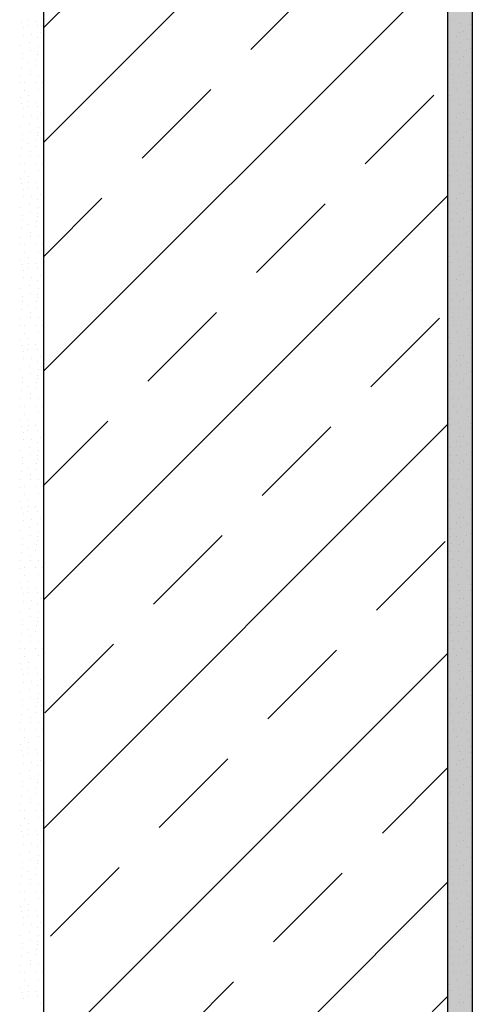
# Model space of a CAD drawing. Header units: millimetres. Extents: x -4577 to 1032787, y -66234 to 201209.
# Tile 182 of 256: x 3107 to 3387, y -6094 to -5486. Entities that reach past the tile are written whole.
import ezdxf

# ---------------------------------------------------------------- set-up
doc = ezdxf.new("R2010")
doc.units = ezdxf.units.MM
doc.linetypes.add('510_5_2OG_ELT_1004$0$11-07-22_DS_2OG$0$AUSGEZOGEN', pattern=[0])
doc.layers.add('510_5_2OG_ELT_1004$0$11-07-22_DS_2OG$0$Nichttragende_Bauteile', color=8, linetype='510_5_2OG_ELT_1004$0$11-07-22_DS_2OG$0$AUSGEZOGEN')
doc.layers.add('510_5_2OG_ELT_1004$0$11-07-22_DS_2OG$0$Tragende_Bauteile', color=8, linetype='510_5_2OG_ELT_1004$0$11-07-22_DS_2OG$0$AUSGEZOGEN')

# ---------------------------------------------------------------- blocks, each defined once
blk = doc.blocks.new('510_5_2OG_ELT_1004$0$11-07-22_DS_2OG$0$MUSTER_0')
at = {"layer": '510_5_2OG_ELT_1004$0$11-07-22_DS_2OG$0$Nichttragende_Bauteile', "color": 7, "linetype": '510_5_2OG_ELT_1004$0$11-07-22_DS_2OG$0$AUSGEZOGEN', "lineweight": 18}
for p, q in [((1.2123, 61.40445), (1.2123, 61.40445)), ((1.2171, 61.4052), (1.2171, 61.4052)), ((1.221, 61.40505), (1.221, 61.40505)), ((1.4776, 61.4059), (1.4776, 61.4059)), ((1.21405, 61.40105), (1.21405, 61.40105)), ((1.21615, 61.40215), (1.21615, 61.40215)), ((1.2222, 61.40215), (1.2222, 61.40215)), ((1.22455, 61.39795), (1.22455, 61.39795)), ((1.48285, 61.39825), (1.48285, 61.39825)), ((1.4834, 61.40345), (1.4834, 61.40345)), ((1.4858, 61.3985), (1.4858, 61.3985)), ((1.48965, 61.4031), (1.48965, 61.4031)), ((1.2138, 61.39645), (1.2138, 61.39645)), ((1.21725, 61.3918), (1.21725, 61.3918)), ((1.2184, 61.3968), (1.2184, 61.3968)), ((1.2223, 61.3947), (1.2223, 61.3947)), ((1.47735, 61.39175), (1.47735, 61.39175)), ((1.48145, 61.39545), (1.48145, 61.39545)), ((1.48385, 61.39195), (1.48385, 61.39195)), ((1.48825, 61.394), (1.48825, 61.394)), ((1.2119, 61.38995), (1.2119, 61.38995)), ((1.2179, 61.387), (1.2179, 61.387)), ((1.2225, 61.3863), (1.2225, 61.3863)), ((1.223, 61.3896), (1.223, 61.3896)), ((1.47775, 61.3866), (1.47775, 61.3866)), ((1.4814, 61.3864), (1.4814, 61.3864)), ((1.4874, 61.38715), (1.4874, 61.38715)), ((1.48995, 61.3884), (1.48995, 61.3884)), ((1.2131, 61.38185), (1.2131, 61.38185)), ((1.21325, 61.3851), (1.21325, 61.3851)), ((1.21695, 61.37935), (1.21695, 61.37935)), ((1.22155, 61.38155), (1.22155, 61.38155)), ((1.2225, 61.3842), (1.2225, 61.3842)), ((1.4784, 61.38225), (1.4784, 61.38225)), ((1.48315, 61.38155), (1.48315, 61.38155)), ((1.48585, 61.3832), (1.48585, 61.3832)), ((1.21255, 61.37665), (1.21255, 61.37665)), ((1.21785, 61.3747), (1.21785, 61.3747)), ((1.2213, 61.3779), (1.2213, 61.3779)), ((1.4773, 61.3774), (1.4773, 61.3774)), ((1.4827, 61.37755), (1.4827, 61.37755)), ((1.48755, 61.3736), (1.48755, 61.3736)), ((1.4889, 61.37795), (1.4889, 61.37795)), ((1.21205, 61.37155), (1.21205, 61.37155)), ((1.21465, 61.3672), (1.21465, 61.3672)), ((1.21835, 61.37185), (1.21835, 61.37185)), ((1.22115, 61.3672), (1.22115, 61.3672)), ((1.22295, 61.3717), (1.22295, 61.3717)), ((1.2255, 61.3672), (1.2255, 61.3672)), ((1.4787, 61.37205), (1.4787, 61.37205)), ((1.4794, 61.36715), (1.4794, 61.36715)), ((1.4826, 61.37175), (1.4826, 61.37175)), ((1.48435, 61.36715), (1.48435, 61.36715)), ((1.491, 61.3678), (1.491, 61.3678)), ((1.2114, 61.367), (1.2114, 61.367)), ((1.21465, 61.36225), (1.21465, 61.36225)), ((1.22275, 61.363), (1.22275, 61.363)), ((1.48115, 61.36295), (1.48115, 61.36295)), ((1.48785, 61.36535), (1.48785, 61.36535)), ((1.2116, 61.35795), (1.2116, 61.35795)), ((1.2168, 61.35895), (1.2168, 61.35895)), ((1.2171, 61.3552), (1.2171, 61.3552)), ((1.221, 61.35505), (1.221, 61.35505)), ((1.47685, 61.3594), (1.47685, 61.3594)), ((1.4776, 61.3559), (1.4776, 61.3559)), ((1.48225, 61.35715), (1.48225, 61.35715)), ((1.48845, 61.36095), (1.48845, 61.36095)), ((1.4897, 61.3566), (1.4897, 61.3566)), ((1.2123, 61.35445), (1.2123, 61.35445)), ((1.21405, 61.35105), (1.21405, 61.35105)), ((1.21615, 61.35215), (1.21615, 61.35215)), ((1.2222, 61.35215), (1.2222, 61.35215)), ((1.4834, 61.35345), (1.4834, 61.35345)), ((1.48965, 61.3531), (1.48965, 61.3531)), ((1.2138, 61.34645), (1.2138, 61.34645)), ((1.2184, 61.3468), (1.2184, 61.3468)), ((1.2223, 61.3447), (1.2223, 61.3447)), ((1.22455, 61.34795), (1.22455, 61.34795)), ((1.48145, 61.34545), (1.48145, 61.34545)), ((1.48285, 61.34825), (1.48285, 61.34825)), ((1.4858, 61.3485), (1.4858, 61.3485)), ((1.48825, 61.344), (1.48825, 61.344)), ((1.2119, 61.33995), (1.2119, 61.33995)), ((1.21725, 61.3418), (1.21725, 61.3418)), ((1.2179, 61.337), (1.2179, 61.337)), ((1.223, 61.3396), (1.223, 61.3396)), ((1.47735, 61.34175), (1.47735, 61.34175)), ((1.48385, 61.34195), (1.48385, 61.34195)), ((1.4874, 61.33715), (1.4874, 61.33715)), ((1.48995, 61.3384), (1.48995, 61.3384)), ((1.2131, 61.33185), (1.2131, 61.33185)), ((1.21325, 61.3351), (1.21325, 61.3351)), ((1.22155, 61.33155), (1.22155, 61.33155)), ((1.2225, 61.3363), (1.2225, 61.3363)), ((1.2225, 61.3342), (1.2225, 61.3342)), ((1.47775, 61.3366), (1.47775, 61.3366)), ((1.4784, 61.33225), (1.4784, 61.33225)), ((1.4814, 61.3364), (1.4814, 61.3364)), ((1.48315, 61.33155), (1.48315, 61.33155)), ((1.48585, 61.3332), (1.48585, 61.3332)), ((1.21255, 61.32665), (1.21255, 61.32665)), ((1.21695, 61.32935), (1.21695, 61.32935)), ((1.21785, 61.3247), (1.21785, 61.3247)), ((1.2213, 61.3279), (1.2213, 61.3279)), ((1.4773, 61.3274), (1.4773, 61.3274)), ((1.4827, 61.32755), (1.4827, 61.32755)), ((1.4889, 61.32795), (1.4889, 61.32795)), ((1.21205, 61.32155), (1.21205, 61.32155)), ((1.21835, 61.32185), (1.21835, 61.32185)), ((1.22295, 61.3217), (1.22295, 61.3217)), ((1.4787, 61.32205), (1.4787, 61.32205)), ((1.4826, 61.32175), (1.4826, 61.32175)), ((1.48755, 61.3236), (1.48755, 61.3236)), ((1.2114, 61.317), (1.2114, 61.317)), ((1.21465, 61.3172), (1.21465, 61.3172)), ((1.22115, 61.3172), (1.22115, 61.3172)), ((1.22275, 61.313), (1.22275, 61.313)), ((1.2255, 61.3172), (1.2255, 61.3172)), ((1.4794, 61.31715), (1.4794, 61.31715)), ((1.48115, 61.31295), (1.48115, 61.31295)), ((1.48435, 61.31715), (1.48435, 61.31715)), ((1.48785, 61.31535), (1.48785, 61.31535)), ((1.491, 61.3178), (1.491, 61.3178)), ((1.2116, 61.30795), (1.2116, 61.30795)), ((1.21465, 61.31225), (1.21465, 61.31225)), ((1.2168, 61.30895), (1.2168, 61.30895)), ((1.47685, 61.3094), (1.47685, 61.3094)), ((1.48225, 61.30715), (1.48225, 61.30715)), ((1.48845, 61.31095), (1.48845, 61.31095)), ((1.4897, 61.3066), (1.4897, 61.3066)), ((1.2123, 61.30445), (1.2123, 61.30445)), ((1.21405, 61.30105), (1.21405, 61.30105)), ((1.21615, 61.30215), (1.21615, 61.30215)), ((1.2171, 61.3052), (1.2171, 61.3052)), ((1.221, 61.30505), (1.221, 61.30505)), ((1.2222, 61.30215), (1.2222, 61.30215)), ((1.4776, 61.3059), (1.4776, 61.3059)), ((1.4834, 61.30345), (1.4834, 61.30345)), ((1.48965, 61.3031), (1.48965, 61.3031)), ((1.2138, 61.29645), (1.2138, 61.29645)), ((1.2184, 61.2968), (1.2184, 61.2968)), ((1.2223, 61.2947), (1.2223, 61.2947)), ((1.22455, 61.29795), (1.22455, 61.29795)), ((1.48145, 61.29545), (1.48145, 61.29545)), ((1.48285, 61.29825), (1.48285, 61.29825)), ((1.4858, 61.2985), (1.4858, 61.2985)), ((1.2119, 61.28995), (1.2119, 61.28995)), ((1.21725, 61.2918), (1.21725, 61.2918)), ((1.223, 61.2896), (1.223, 61.2896)), ((1.47735, 61.29175), (1.47735, 61.29175)), ((1.48385, 61.29195), (1.48385, 61.29195)), ((1.48825, 61.294), (1.48825, 61.294)), ((1.48995, 61.2884), (1.48995, 61.2884)), ((1.21325, 61.2851), (1.21325, 61.2851)), ((1.2179, 61.287), (1.2179, 61.287)), ((1.2225, 61.2863), (1.2225, 61.2863)), ((1.2225, 61.2842), (1.2225, 61.2842)), ((1.47775, 61.2866), (1.47775, 61.2866)), ((1.4784, 61.28225), (1.4784, 61.28225)), ((1.4814, 61.2864), (1.4814, 61.2864)), ((1.48585, 61.2832), (1.48585, 61.2832)), ((1.4874, 61.28715), (1.4874, 61.28715)), ((1.21255, 61.27665), (1.21255, 61.27665)), ((1.2131, 61.28185), (1.2131, 61.28185)), ((1.21695, 61.27935), (1.21695, 61.27935)), ((1.2213, 61.2779), (1.2213, 61.2779)), ((1.22155, 61.28155), (1.22155, 61.28155)), ((1.4773, 61.2774), (1.4773, 61.2774)), ((1.4827, 61.27755), (1.4827, 61.27755)), ((1.48315, 61.28155), (1.48315, 61.28155)), ((1.4889, 61.27795), (1.4889, 61.27795)), ((1.21205, 61.27155), (1.21205, 61.27155)), ((1.21785, 61.2747), (1.21785, 61.2747)), ((1.21835, 61.27185), (1.21835, 61.27185)), ((1.22295, 61.2717), (1.22295, 61.2717)), ((1.4787, 61.27205), (1.4787, 61.27205)), ((1.4826, 61.27175), (1.4826, 61.27175)), ((1.48755, 61.2736), (1.48755, 61.2736)), ((1.2114, 61.267), (1.2114, 61.267)), ((1.21465, 61.2672), (1.21465, 61.2672)), ((1.22115, 61.2672), (1.22115, 61.2672)), ((1.2255, 61.2672), (1.2255, 61.2672)), ((1.4794, 61.26715), (1.4794, 61.26715)), ((1.48435, 61.26715), (1.48435, 61.26715)), ((1.48785, 61.26535), (1.48785, 61.26535)), ((1.491, 61.2678), (1.491, 61.2678)), ((1.2116, 61.25795), (1.2116, 61.25795)), ((1.21465, 61.26225), (1.21465, 61.26225)), ((1.2168, 61.25895), (1.2168, 61.25895)), ((1.22275, 61.263), (1.22275, 61.263)), ((1.47685, 61.2594), (1.47685, 61.2594)), ((1.48115, 61.26295), (1.48115, 61.26295)), ((1.48845, 61.26095), (1.48845, 61.26095)), ((1.2123, 61.25445), (1.2123, 61.25445)), ((1.21615, 61.25215), (1.21615, 61.25215)), ((1.2171, 61.2552), (1.2171, 61.2552)), ((1.221, 61.25505), (1.221, 61.25505)), ((1.2222, 61.25215), (1.2222, 61.25215)), ((1.4776, 61.2559), (1.4776, 61.2559)), ((1.48225, 61.25715), (1.48225, 61.25715)), ((1.4834, 61.25345), (1.4834, 61.25345)), ((1.48965, 61.2531), (1.48965, 61.2531)), ((1.4897, 61.2566), (1.4897, 61.2566)), ((1.2138, 61.24645), (1.2138, 61.24645)), ((1.21405, 61.25105), (1.21405, 61.25105)), ((1.2184, 61.2468), (1.2184, 61.2468)), ((1.22455, 61.24795), (1.22455, 61.24795)), ((1.48145, 61.24545), (1.48145, 61.24545)), ((1.48285, 61.24825), (1.48285, 61.24825)), ((1.4858, 61.2485), (1.4858, 61.2485)), ((1.2119, 61.23995), (1.2119, 61.23995)), ((1.21725, 61.2418), (1.21725, 61.2418)), ((1.2223, 61.2447), (1.2223, 61.2447)), ((1.223, 61.2396), (1.223, 61.2396)), ((1.47735, 61.24175), (1.47735, 61.24175)), ((1.48385, 61.24195), (1.48385, 61.24195)), ((1.48825, 61.244), (1.48825, 61.244)), ((1.21325, 61.2351), (1.21325, 61.2351)), ((1.2179, 61.237), (1.2179, 61.237)), ((1.2225, 61.2363), (1.2225, 61.2363)), ((1.2225, 61.2342), (1.2225, 61.2342)), ((1.47775, 61.2366), (1.47775, 61.2366)), ((1.4814, 61.2364), (1.4814, 61.2364)), ((1.4874, 61.23715), (1.4874, 61.23715)), ((1.48995, 61.2384), (1.48995, 61.2384)), ((1.2131, 61.23185), (1.2131, 61.23185)), ((1.21695, 61.22935), (1.21695, 61.22935)), ((1.2213, 61.2279), (1.2213, 61.2279)), ((1.22155, 61.23155), (1.22155, 61.23155)), ((1.4773, 61.2274), (1.4773, 61.2274)), ((1.4784, 61.23225), (1.4784, 61.23225)), ((1.4827, 61.22755), (1.4827, 61.22755)), ((1.48315, 61.23155), (1.48315, 61.23155)), ((1.48585, 61.2332), (1.48585, 61.2332)), ((1.4889, 61.22795), (1.4889, 61.22795)), ((1.21205, 61.22155), (1.21205, 61.22155)), ((1.21255, 61.22665), (1.21255, 61.22665)), ((1.21785, 61.2247), (1.21785, 61.2247)), ((1.21835, 61.22185), (1.21835, 61.22185)), ((1.22295, 61.2217), (1.22295, 61.2217)), ((1.4787, 61.22205), (1.4787, 61.22205)), ((1.4826, 61.22175), (1.4826, 61.22175)), ((1.48755, 61.2236), (1.48755, 61.2236)), ((1.2114, 61.217), (1.2114, 61.217)), ((1.21465, 61.2172), (1.21465, 61.2172)), ((1.22115, 61.2172), (1.22115, 61.2172)), ((1.2255, 61.2172), (1.2255, 61.2172)), ((1.4794, 61.21715), (1.4794, 61.21715)), ((1.48435, 61.21715), (1.48435, 61.21715)), ((1.48785, 61.21535), (1.48785, 61.21535)), ((1.491, 61.2178), (1.491, 61.2178)), ((1.21465, 61.21225), (1.21465, 61.21225)), ((1.2168, 61.20895), (1.2168, 61.20895)), ((1.22275, 61.213), (1.22275, 61.213)), ((1.47685, 61.2094), (1.47685, 61.2094)), ((1.48115, 61.21295), (1.48115, 61.21295)), ((1.48845, 61.21095), (1.48845, 61.21095)), ((1.2116, 61.20795), (1.2116, 61.20795)), ((1.2123, 61.20445), (1.2123, 61.20445)), ((1.2171, 61.2052), (1.2171, 61.2052)), ((1.221, 61.20505), (1.221, 61.20505)), ((1.4776, 61.2059), (1.4776, 61.2059)), ((1.48225, 61.20715), (1.48225, 61.20715)), ((1.4834, 61.20345), (1.4834, 61.20345)), ((1.48965, 61.2031), (1.48965, 61.2031)), ((1.4897, 61.2066), (1.4897, 61.2066)), ((1.21405, 61.20105), (1.21405, 61.20105)), ((1.21615, 61.20215), (1.21615, 61.20215)), ((1.2184, 61.1968), (1.2184, 61.1968)), ((1.2222, 61.20215), (1.2222, 61.20215)), ((1.22455, 61.19795), (1.22455, 61.19795)), ((1.48285, 61.19825), (1.48285, 61.19825)), ((1.4858, 61.1985), (1.4858, 61.1985)), ((1.2138, 61.19645), (1.2138, 61.19645)), ((1.21725, 61.1918), (1.21725, 61.1918)), ((1.2223, 61.1947), (1.2223, 61.1947)), ((1.47735, 61.19175), (1.47735, 61.19175)), ((1.48145, 61.19545), (1.48145, 61.19545)), ((1.48385, 61.19195), (1.48385, 61.19195)), ((1.48825, 61.194), (1.48825, 61.194)), ((1.2119, 61.18995), (1.2119, 61.18995)), ((1.21325, 61.1851), (1.21325, 61.1851)), ((1.2179, 61.187), (1.2179, 61.187)), ((1.2225, 61.1863), (1.2225, 61.1863)), ((1.223, 61.1896), (1.223, 61.1896)), ((1.47775, 61.1866), (1.47775, 61.1866)), ((1.4814, 61.1864), (1.4814, 61.1864)), ((1.4874, 61.18715), (1.4874, 61.18715)), ((1.48995, 61.1884), (1.48995, 61.1884)), ((1.2131, 61.18185), (1.2131, 61.18185)), ((1.21695, 61.17935), (1.21695, 61.17935)), ((1.22155, 61.18155), (1.22155, 61.18155)), ((1.2225, 61.1842), (1.2225, 61.1842)), ((1.4784, 61.18225), (1.4784, 61.18225)), ((1.48315, 61.18155), (1.48315, 61.18155)), ((1.48585, 61.1832), (1.48585, 61.1832)), ((1.21255, 61.17665), (1.21255, 61.17665)), ((1.21785, 61.1747), (1.21785, 61.1747)), ((1.2213, 61.1779), (1.2213, 61.1779)), ((1.4773, 61.1774), (1.4773, 61.1774)), ((1.4827, 61.17755), (1.4827, 61.17755)), ((1.48755, 61.1736), (1.48755, 61.1736)), ((1.4889, 61.17795), (1.4889, 61.17795)), ((1.2114, 61.167), (1.2114, 61.167)), ((1.21205, 61.17155), (1.21205, 61.17155)), ((1.21465, 61.1672), (1.21465, 61.1672)), ((1.21835, 61.17185), (1.21835, 61.17185)), ((1.22115, 61.1672), (1.22115, 61.1672)), ((1.22295, 61.1717), (1.22295, 61.1717)), ((1.2255, 61.1672), (1.2255, 61.1672)), ((1.4787, 61.17205), (1.4787, 61.17205)), ((1.4794, 61.16715), (1.4794, 61.16715)), ((1.4826, 61.17175), (1.4826, 61.17175)), ((1.48435, 61.16715), (1.48435, 61.16715)), ((1.491, 61.1678), (1.491, 61.1678)), ((1.21465, 61.16225), (1.21465, 61.16225)), ((1.22275, 61.163), (1.22275, 61.163)), ((1.48115, 61.16295), (1.48115, 61.16295)), ((1.48785, 61.16535), (1.48785, 61.16535)), ((1.48845, 61.16095), (1.48845, 61.16095)), ((1.2116, 61.15795), (1.2116, 61.15795)), ((1.2123, 61.15445), (1.2123, 61.15445)), ((1.2168, 61.15895), (1.2168, 61.15895)), ((1.2171, 61.1552), (1.2171, 61.1552)), ((1.221, 61.15505), (1.221, 61.15505)), ((1.47685, 61.1594), (1.47685, 61.1594)), ((1.4776, 61.1559), (1.4776, 61.1559)), ((1.48225, 61.15715), (1.48225, 61.15715)), ((1.4897, 61.1566), (1.4897, 61.1566)), ((1.21405, 61.15105), (1.21405, 61.15105)), ((1.21615, 61.15215), (1.21615, 61.15215)), ((1.2222, 61.15215), (1.2222, 61.15215)), ((1.48285, 61.14825), (1.48285, 61.14825)), ((1.4834, 61.15345), (1.4834, 61.15345)), ((1.4858, 61.1485), (1.4858, 61.1485)), ((1.48965, 61.1531), (1.48965, 61.1531)), ((1.2138, 61.14645), (1.2138, 61.14645)), ((1.2184, 61.1468), (1.2184, 61.1468)), ((1.2223, 61.1447), (1.2223, 61.1447)), ((1.22455, 61.14795), (1.22455, 61.14795)), ((1.48145, 61.14545), (1.48145, 61.14545)), ((1.48825, 61.144), (1.48825, 61.144)), ((1.2119, 61.13995), (1.2119, 61.13995)), ((1.21725, 61.1418), (1.21725, 61.1418)), ((1.2179, 61.137), (1.2179, 61.137)), ((1.2225, 61.1363), (1.2225, 61.1363)), ((1.223, 61.1396), (1.223, 61.1396)), ((1.47735, 61.14175), (1.47735, 61.14175)), ((1.47775, 61.1366), (1.47775, 61.1366)), ((1.4814, 61.1364), (1.4814, 61.1364)), ((1.48385, 61.14195), (1.48385, 61.14195)), ((1.4874, 61.13715), (1.4874, 61.13715)), ((1.48995, 61.1384), (1.48995, 61.1384)), ((1.2131, 61.13185), (1.2131, 61.13185)), ((1.21325, 61.1351), (1.21325, 61.1351)), ((1.22155, 61.13155), (1.22155, 61.13155)), ((1.2225, 61.1342), (1.2225, 61.1342)), ((1.4784, 61.13225), (1.4784, 61.13225)), ((1.48315, 61.13155), (1.48315, 61.13155)), ((1.48585, 61.1332), (1.48585, 61.1332)), ((1.21255, 61.12665), (1.21255, 61.12665)), ((1.21695, 61.12935), (1.21695, 61.12935)), ((1.21785, 61.1247), (1.21785, 61.1247)), ((1.2213, 61.1279), (1.2213, 61.1279)), ((1.4773, 61.1274), (1.4773, 61.1274)), ((1.4827, 61.12755), (1.4827, 61.12755)), ((1.4889, 61.12795), (1.4889, 61.12795)), ((1.21205, 61.12155), (1.21205, 61.12155)), ((1.21835, 61.12185), (1.21835, 61.12185)), ((1.22295, 61.1217), (1.22295, 61.1217)), ((1.4787, 61.12205), (1.4787, 61.12205)), ((1.4826, 61.12175), (1.4826, 61.12175)), ((1.48755, 61.1236), (1.48755, 61.1236)), ((1.491, 61.1178), (1.491, 61.1178)), ((1.2114, 61.117), (1.2114, 61.117)), ((1.21465, 61.1172), (1.21465, 61.1172)), ((1.21465, 61.11225), (1.21465, 61.11225)), ((1.22115, 61.1172), (1.22115, 61.1172)), ((1.22275, 61.113), (1.22275, 61.113)), ((1.2255, 61.1172), (1.2255, 61.1172)), ((1.4794, 61.11715), (1.4794, 61.11715)), ((1.48115, 61.11295), (1.48115, 61.11295)), ((1.48435, 61.11715), (1.48435, 61.11715)), ((1.48785, 61.11535), (1.48785, 61.11535)), ((1.2116, 61.10795), (1.2116, 61.10795)), ((1.2168, 61.10895), (1.2168, 61.10895)), ((1.47685, 61.1094), (1.47685, 61.1094)), ((1.4776, 61.1059), (1.4776, 61.1059)), ((1.48225, 61.10715), (1.48225, 61.10715)), ((1.48845, 61.11095), (1.48845, 61.11095)), ((1.4897, 61.1066), (1.4897, 61.1066)), ((1.2123, 61.10445), (1.2123, 61.10445)), ((1.21405, 61.10105), (1.21405, 61.10105)), ((1.21615, 61.10215), (1.21615, 61.10215)), ((1.2171, 61.1052), (1.2171, 61.1052)), ((1.221, 61.10505), (1.221, 61.10505)), ((1.2222, 61.10215), (1.2222, 61.10215)), ((1.4834, 61.10345), (1.4834, 61.10345)), ((1.48965, 61.1031), (1.48965, 61.1031)), ((1.2138, 61.09645), (1.2138, 61.09645)), ((1.2184, 61.0968), (1.2184, 61.0968)), ((1.2223, 61.0947), (1.2223, 61.0947)), ((1.22455, 61.09795), (1.22455, 61.09795)), ((1.48145, 61.09545), (1.48145, 61.09545)), ((1.48285, 61.09825), (1.48285, 61.09825)), ((1.4858, 61.0985), (1.4858, 61.0985)), ((1.48825, 61.094), (1.48825, 61.094)), ((1.2119, 61.08995), (1.2119, 61.08995)), ((1.21725, 61.0918), (1.21725, 61.0918)), ((1.223, 61.0896), (1.223, 61.0896)), ((1.47735, 61.09175), (1.47735, 61.09175)), ((1.48385, 61.09195), (1.48385, 61.09195)), ((1.48995, 61.0884), (1.48995, 61.0884)), ((1.2131, 61.08185), (1.2131, 61.08185)), ((1.21325, 61.0851), (1.21325, 61.0851)), ((1.2179, 61.087), (1.2179, 61.087)), ((1.22155, 61.08155), (1.22155, 61.08155)), ((1.2225, 61.0863), (1.2225, 61.0863)), ((1.2225, 61.0842), (1.2225, 61.0842)), ((1.47775, 61.0866), (1.47775, 61.0866)), ((1.4784, 61.08225), (1.4784, 61.08225)), ((1.4814, 61.0864), (1.4814, 61.0864)), ((1.48315, 61.08155), (1.48315, 61.08155)), ((1.48585, 61.0832), (1.48585, 61.0832)), ((1.4874, 61.08715), (1.4874, 61.08715)), ((1.21255, 61.07665), (1.21255, 61.07665)), ((1.21695, 61.07935), (1.21695, 61.07935)), ((1.2213, 61.0779), (1.2213, 61.0779)), ((1.4773, 61.0774), (1.4773, 61.0774)), ((1.4827, 61.07755), (1.4827, 61.07755)), ((1.4889, 61.07795), (1.4889, 61.07795)), ((1.21205, 61.07155), (1.21205, 61.07155)), ((1.21785, 61.0747), (1.21785, 61.0747)), ((1.21835, 61.07185), (1.21835, 61.07185)), ((1.22295, 61.0717), (1.22295, 61.0717)), ((1.4787, 61.07205), (1.4787, 61.07205)), ((1.4826, 61.07175), (1.4826, 61.07175)), ((1.48755, 61.0736), (1.48755, 61.0736)), ((1.2114, 61.067), (1.2114, 61.067)), ((1.21465, 61.0672), (1.21465, 61.0672)), ((1.22115, 61.0672), (1.22115, 61.0672)), ((1.22275, 61.063), (1.22275, 61.063)), ((1.2255, 61.0672), (1.2255, 61.0672)), ((1.4794, 61.06715), (1.4794, 61.06715)), ((1.48115, 61.06295), (1.48115, 61.06295)), ((1.48435, 61.06715), (1.48435, 61.06715)), ((1.48785, 61.06535), (1.48785, 61.06535)), ((1.491, 61.0678), (1.491, 61.0678)), ((1.2116, 61.05795), (1.2116, 61.05795)), ((1.21465, 61.06225), (1.21465, 61.06225)), ((1.2168, 61.05895), (1.2168, 61.05895)), ((1.47685, 61.0594), (1.47685, 61.0594)), ((1.48225, 61.05715), (1.48225, 61.05715)), ((1.48845, 61.06095), (1.48845, 61.06095)), ((1.2123, 61.05445), (1.2123, 61.05445)), ((1.21405, 61.05105), (1.21405, 61.05105)), ((1.21615, 61.05215), (1.21615, 61.05215)), ((1.2171, 61.0552), (1.2171, 61.0552)), ((1.221, 61.05505), (1.221, 61.05505)), ((1.2222, 61.05215), (1.2222, 61.05215)), ((1.4776, 61.0559), (1.4776, 61.0559)), ((1.4834, 61.05345), (1.4834, 61.05345)), ((1.48965, 61.0531), (1.48965, 61.0531)), ((1.4897, 61.0566), (1.4897, 61.0566)), ((1.2138, 61.04645), (1.2138, 61.04645)), ((1.2184, 61.0468), (1.2184, 61.0468)), ((1.2223, 61.0447), (1.2223, 61.0447)), ((1.22455, 61.04795), (1.22455, 61.04795)), ((1.48145, 61.04545), (1.48145, 61.04545)), ((1.48285, 61.04825), (1.48285, 61.04825)), ((1.4858, 61.0485), (1.4858, 61.0485)), ((1.2119, 61.03995), (1.2119, 61.03995)), ((1.21725, 61.0418), (1.21725, 61.0418)), ((1.223, 61.0396), (1.223, 61.0396)), ((1.47735, 61.04175), (1.47735, 61.04175)), ((1.48385, 61.04195), (1.48385, 61.04195)), ((1.48825, 61.044), (1.48825, 61.044)), ((1.21325, 61.0351), (1.21325, 61.0351)), ((1.2179, 61.037), (1.2179, 61.037)), ((1.2225, 61.0363), (1.2225, 61.0363)), ((1.2225, 61.0342), (1.2225, 61.0342)), ((1.47775, 61.0366), (1.47775, 61.0366)), ((1.4814, 61.0364), (1.4814, 61.0364)), ((1.48585, 61.0332), (1.48585, 61.0332)), ((1.4874, 61.03715), (1.4874, 61.03715)), ((1.48995, 61.0384), (1.48995, 61.0384)), ((1.21255, 61.02665), (1.21255, 61.02665)), ((1.2131, 61.03185), (1.2131, 61.03185)), ((1.21695, 61.02935), (1.21695, 61.02935)), ((1.2213, 61.0279), (1.2213, 61.0279)), ((1.22155, 61.03155), (1.22155, 61.03155)), ((1.4773, 61.0274), (1.4773, 61.0274)), ((1.4784, 61.03225), (1.4784, 61.03225)), ((1.4827, 61.02755), (1.4827, 61.02755)), ((1.48315, 61.03155), (1.48315, 61.03155)), ((1.4889, 61.02795), (1.4889, 61.02795)), ((1.21205, 61.02155), (1.21205, 61.02155)), ((1.21785, 61.0247), (1.21785, 61.0247)), ((1.21835, 61.02185), (1.21835, 61.02185)), ((1.22295, 61.0217), (1.22295, 61.0217)), ((1.4787, 61.02205), (1.4787, 61.02205)), ((1.4826, 61.02175), (1.4826, 61.02175)), ((1.48755, 61.0236), (1.48755, 61.0236)), ((1.2114, 61.017), (1.2114, 61.017)), ((1.21465, 61.0172), (1.21465, 61.0172)), ((1.22115, 61.0172), (1.22115, 61.0172)), ((1.2255, 61.0172), (1.2255, 61.0172)), ((1.4794, 61.01715), (1.4794, 61.01715)), ((1.48435, 61.01715), (1.48435, 61.01715)), ((1.48785, 61.01535), (1.48785, 61.01535)), ((1.491, 61.0178), (1.491, 61.0178)), ((1.21465, 61.01225), (1.21465, 61.01225)), ((1.2168, 61.00895), (1.2168, 61.00895)), ((1.22275, 61.013), (1.22275, 61.013)), ((1.47685, 61.0094), (1.47685, 61.0094)), ((1.48115, 61.01295), (1.48115, 61.01295)), ((1.48845, 61.01095), (1.48845, 61.01095)), ((1.2116, 61.00795), (1.2116, 61.00795)), ((1.2123, 61.00445), (1.2123, 61.00445)), ((1.21615, 61.00215), (1.21615, 61.00215)), ((1.2171, 61.0052), (1.2171, 61.0052)), ((1.221, 61.00505), (1.221, 61.00505)), ((1.2222, 61.00215), (1.2222, 61.00215)), ((1.4776, 61.0059), (1.4776, 61.0059)), ((1.48225, 61.00715), (1.48225, 61.00715)), ((1.4834, 61.00345), (1.4834, 61.00345)), ((1.48965, 61.0031), (1.48965, 61.0031)), ((1.4897, 61.0066), (1.4897, 61.0066)), ((1.2138, 60.99645), (1.2138, 60.99645)), ((1.21405, 61.00105), (1.21405, 61.00105)), ((1.2184, 60.9968), (1.2184, 60.9968)), ((1.22455, 60.99795), (1.22455, 60.99795)), ((1.48285, 60.99825), (1.48285, 60.99825)), ((1.4858, 60.9985), (1.4858, 60.9985)), ((1.2119, 60.98995), (1.2119, 60.98995)), ((1.21725, 60.9918), (1.21725, 60.9918)), ((1.2223, 60.9947), (1.2223, 60.9947)), ((1.47735, 60.99175), (1.47735, 60.99175)), ((1.48145, 60.99545), (1.48145, 60.99545)), ((1.48385, 60.99195), (1.48385, 60.99195)), ((1.48825, 60.994), (1.48825, 60.994)), ((1.21325, 60.9851), (1.21325, 60.9851)), ((1.2179, 60.987), (1.2179, 60.987)), ((1.2225, 60.9863), (1.2225, 60.9863)), ((1.2225, 60.9842), (1.2225, 60.9842)), ((1.223, 60.9896), (1.223, 60.9896)), ((1.47775, 60.9866), (1.47775, 60.9866)), ((1.4814, 60.9864), (1.4814, 60.9864)), ((1.4874, 60.98715), (1.4874, 60.98715)), ((1.48995, 60.9884), (1.48995, 60.9884)), ((1.2131, 60.98185), (1.2131, 60.98185)), ((1.21695, 60.97935), (1.21695, 60.97935)), ((1.2213, 60.9779), (1.2213, 60.9779)), ((1.22155, 60.98155), (1.22155, 60.98155)), ((1.4784, 60.98225), (1.4784, 60.98225)), ((1.48315, 60.98155), (1.48315, 60.98155)), ((1.48585, 60.9832), (1.48585, 60.9832)), ((1.4889, 60.97795), (1.4889, 60.97795)), ((1.21205, 60.97155), (1.21205, 60.97155)), ((1.21255, 60.97665), (1.21255, 60.97665)), ((1.21785, 60.9747), (1.21785, 60.9747)), ((1.21835, 60.97185), (1.21835, 60.97185)), ((1.22295, 60.9717), (1.22295, 60.9717)), ((1.4773, 60.9774), (1.4773, 60.9774)), ((1.4787, 60.97205), (1.4787, 60.97205)), ((1.4826, 60.97175), (1.4826, 60.97175)), ((1.4827, 60.97755), (1.4827, 60.97755)), ((1.48755, 60.9736), (1.48755, 60.9736)), ((1.2114, 60.967), (1.2114, 60.967)), ((1.21465, 60.9672), (1.21465, 60.9672)), ((1.22115, 60.9672), (1.22115, 60.9672)), ((1.2255, 60.9672), (1.2255, 60.9672)), ((1.4794, 60.96715), (1.4794, 60.96715)), ((1.48435, 60.96715), (1.48435, 60.96715)), ((1.491, 60.9678), (1.491, 60.9678)), ((1.21465, 60.96225), (1.21465, 60.96225)), ((1.22275, 60.963), (1.22275, 60.963)), ((1.47685, 60.9594), (1.47685, 60.9594)), ((1.48115, 60.96295), (1.48115, 60.96295)), ((1.48785, 60.96535), (1.48785, 60.96535)), ((1.48845, 60.96095), (1.48845, 60.96095)), ((1.2116, 60.95795), (1.2116, 60.95795)), ((1.2123, 60.95445), (1.2123, 60.95445)), ((1.2168, 60.95895), (1.2168, 60.95895)), ((1.2171, 60.9552), (1.2171, 60.9552)), ((1.221, 60.95505), (1.221, 60.95505)), ((1.4776, 60.9559), (1.4776, 60.9559)), ((1.48225, 60.95715), (1.48225, 60.95715)), ((1.4834, 60.95345), (1.4834, 60.95345)), ((1.4897, 60.9566), (1.4897, 60.9566)), ((1.21405, 60.95105), (1.21405, 60.95105)), ((1.21615, 60.95215), (1.21615, 60.95215)), ((1.2222, 60.95215), (1.2222, 60.95215)), ((1.22455, 60.94795), (1.22455, 60.94795)), ((1.48285, 60.94825), (1.48285, 60.94825)), ((1.4858, 60.9485), (1.4858, 60.9485)), ((1.48965, 60.9531), (1.48965, 60.9531)), ((1.2138, 60.94645), (1.2138, 60.94645)), ((1.21725, 60.9418), (1.21725, 60.9418)), ((1.2184, 60.9468), (1.2184, 60.9468)), ((1.2223, 60.9447), (1.2223, 60.9447)), ((1.47735, 60.94175), (1.47735, 60.94175)), ((1.48145, 60.94545), (1.48145, 60.94545)), ((1.48385, 60.94195), (1.48385, 60.94195)), ((1.48825, 60.944), (1.48825, 60.944)), ((1.2119, 60.93995), (1.2119, 60.93995)), ((1.21325, 60.9351), (1.21325, 60.9351)), ((1.2179, 60.937), (1.2179, 60.937)), ((1.2225, 60.9363), (1.2225, 60.9363)), ((1.223, 60.9396), (1.223, 60.9396)), ((1.47775, 60.9366), (1.47775, 60.9366)), ((1.4814, 60.9364), (1.4814, 60.9364)), ((1.4874, 60.93715), (1.4874, 60.93715)), ((1.48995, 60.9384), (1.48995, 60.9384)), ((1.2131, 60.93185), (1.2131, 60.93185)), ((1.21695, 60.92935), (1.21695, 60.92935)), ((1.22155, 60.93155), (1.22155, 60.93155)), ((1.2225, 60.9342), (1.2225, 60.9342)), ((1.4784, 60.93225), (1.4784, 60.93225)), ((1.48315, 60.93155), (1.48315, 60.93155)), ((1.48585, 60.9332), (1.48585, 60.9332)), ((1.21255, 60.92665), (1.21255, 60.92665)), ((1.21785, 60.9247), (1.21785, 60.9247)), ((1.2213, 60.9279), (1.2213, 60.9279)), ((1.4773, 60.9274), (1.4773, 60.9274)), ((1.4827, 60.92755), (1.4827, 60.92755)), ((1.48755, 60.9236), (1.48755, 60.9236)), ((1.4889, 60.92795), (1.4889, 60.92795)), ((1.2114, 60.917), (1.2114, 60.917)), ((1.21205, 60.92155), (1.21205, 60.92155)), ((1.21465, 60.9172), (1.21465, 60.9172)), ((1.21835, 60.92185), (1.21835, 60.92185)), ((1.22115, 60.9172), (1.22115, 60.9172)), ((1.22295, 60.9217), (1.22295, 60.9217)), ((1.2255, 60.9172), (1.2255, 60.9172)), ((1.4787, 60.92205), (1.4787, 60.92205)), ((1.4794, 60.91715), (1.4794, 60.91715)), ((1.4826, 60.92175), (1.4826, 60.92175)), ((1.48435, 60.91715), (1.48435, 60.91715)), ((1.491, 60.9178), (1.491, 60.9178)), ((1.21465, 60.91225), (1.21465, 60.91225)), ((1.22275, 60.913), (1.22275, 60.913)), ((1.48115, 60.91295), (1.48115, 60.91295)), ((1.48785, 60.91535), (1.48785, 60.91535)), ((1.48845, 60.91095), (1.48845, 60.91095)), ((1.2116, 60.90795), (1.2116, 60.90795)), ((1.2168, 60.90895), (1.2168, 60.90895)), ((1.2171, 60.9052), (1.2171, 60.9052)), ((1.221, 60.90505), (1.221, 60.90505)), ((1.47685, 60.9094), (1.47685, 60.9094)), ((1.4776, 60.9059), (1.4776, 60.9059)), ((1.48225, 60.90715), (1.48225, 60.90715)), ((1.4897, 60.9066), (1.4897, 60.9066)), ((1.2123, 60.90445), (1.2123, 60.90445)), ((1.21405, 60.90105), (1.21405, 60.90105)), ((1.21615, 60.90215), (1.21615, 60.90215)), ((1.2222, 60.90215), (1.2222, 60.90215)), ((1.4834, 60.90345), (1.4834, 60.90345)), ((1.48965, 60.9031), (1.48965, 60.9031)), ((1.2138, 60.89645), (1.2138, 60.89645)), ((1.2184, 60.8968), (1.2184, 60.8968)), ((1.2223, 60.8947), (1.2223, 60.8947)), ((1.22455, 60.89795), (1.22455, 60.89795)), ((1.48145, 60.89545), (1.48145, 60.89545)), ((1.48285, 60.89825), (1.48285, 60.89825)), ((1.4858, 60.8985), (1.4858, 60.8985)), ((1.48825, 60.894), (1.48825, 60.894)), ((1.2119, 60.88995), (1.2119, 60.88995)), ((1.21725, 60.8918), (1.21725, 60.8918)), ((1.2179, 60.887), (1.2179, 60.887)), ((1.223, 60.8896), (1.223, 60.8896)), ((1.47735, 60.89175), (1.47735, 60.89175)), ((1.47775, 60.8866), (1.47775, 60.8866)), ((1.4814, 60.8864), (1.4814, 60.8864)), ((1.48385, 60.89195), (1.48385, 60.89195)), ((1.4874, 60.88715), (1.4874, 60.88715)), ((1.48995, 60.8884), (1.48995, 60.8884)), ((1.2131, 60.88185), (1.2131, 60.88185)), ((1.21325, 60.8851), (1.21325, 60.8851)), ((1.22155, 60.88155), (1.22155, 60.88155)), ((1.2225, 60.8863), (1.2225, 60.8863)), ((1.2225, 60.8842), (1.2225, 60.8842)), ((1.4784, 60.88225), (1.4784, 60.88225)), ((1.48315, 60.88155), (1.48315, 60.88155)), ((1.48585, 60.8832), (1.48585, 60.8832)), ((1.21255, 60.87665), (1.21255, 60.87665)), ((1.21695, 60.87935), (1.21695, 60.87935)), ((1.21785, 60.8747), (1.21785, 60.8747)), ((1.2213, 60.8779), (1.2213, 60.8779)), ((1.4773, 60.8774), (1.4773, 60.8774)), ((1.4827, 60.87755), (1.4827, 60.87755)), ((1.4889, 60.87795), (1.4889, 60.87795)), ((1.21205, 60.87155), (1.21205, 60.87155)), ((1.21835, 60.87185), (1.21835, 60.87185)), ((1.22295, 60.8717), (1.22295, 60.8717)), ((1.4787, 60.87205), (1.4787, 60.87205)), ((1.4826, 60.87175), (1.4826, 60.87175)), ((1.48755, 60.8736), (1.48755, 60.8736)), ((1.2114, 60.867), (1.2114, 60.867)), ((1.21465, 60.8672), (1.21465, 60.8672)), ((1.21465, 60.86225), (1.21465, 60.86225)), ((1.22115, 60.8672), (1.22115, 60.8672)), ((1.22275, 60.863), (1.22275, 60.863)), ((1.2255, 60.8672), (1.2255, 60.8672)), ((1.4794, 60.86715), (1.4794, 60.86715)), ((1.48115, 60.86295), (1.48115, 60.86295)), ((1.48435, 60.86715), (1.48435, 60.86715)), ((1.48785, 60.86535), (1.48785, 60.86535)), ((1.491, 60.8678), (1.491, 60.8678)), ((1.2116, 60.85795), (1.2116, 60.85795)), ((1.2168, 60.85895), (1.2168, 60.85895)), ((1.47685, 60.8594), (1.47685, 60.8594)), ((1.48225, 60.85715), (1.48225, 60.85715)), ((1.48845, 60.86095), (1.48845, 60.86095)), ((1.4897, 60.8566), (1.4897, 60.8566)), ((1.2123, 60.85445), (1.2123, 60.85445)), ((1.21405, 60.85105), (1.21405, 60.85105)), ((1.21615, 60.85215), (1.21615, 60.85215)), ((1.2171, 60.8552), (1.2171, 60.8552)), ((1.221, 60.85505), (1.221, 60.85505)), ((1.2222, 60.85215), (1.2222, 60.85215)), ((1.4776, 60.8559), (1.4776, 60.8559)), ((1.4834, 60.85345), (1.4834, 60.85345)), ((1.48965, 60.8531), (1.48965, 60.8531)), ((1.2138, 60.84645), (1.2138, 60.84645)), ((1.2184, 60.8468), (1.2184, 60.8468)), ((1.2223, 60.8447), (1.2223, 60.8447)), ((1.22455, 60.84795), (1.22455, 60.84795)), ((1.48145, 60.84545), (1.48145, 60.84545)), ((1.48285, 60.84825), (1.48285, 60.84825)), ((1.4858, 60.8485), (1.4858, 60.8485)), ((1.48825, 60.844), (1.48825, 60.844)), ((1.2119, 60.83995), (1.2119, 60.83995)), ((1.21725, 60.8418), (1.21725, 60.8418)), ((1.223, 60.8396), (1.223, 60.8396)), ((1.47735, 60.84175), (1.47735, 60.84175)), ((1.48385, 60.84195), (1.48385, 60.84195)), ((1.48995, 60.8384), (1.48995, 60.8384)), ((1.2131, 60.83185), (1.2131, 60.83185)), ((1.21325, 60.8351), (1.21325, 60.8351)), ((1.2179, 60.837), (1.2179, 60.837)), ((1.2225, 60.8363), (1.2225, 60.8363)), ((1.2225, 60.8342), (1.2225, 60.8342)), ((1.47775, 60.8366), (1.47775, 60.8366)), ((1.4784, 60.83225), (1.4784, 60.83225)), ((1.4814, 60.8364), (1.4814, 60.8364)), ((1.48585, 60.8332), (1.48585, 60.8332)), ((1.4874, 60.83715), (1.4874, 60.83715)), ((1.21255, 60.82665), (1.21255, 60.82665)), ((1.21695, 60.82935), (1.21695, 60.82935)), ((1.2213, 60.8279), (1.2213, 60.8279)), ((1.22155, 60.83155), (1.22155, 60.83155)), ((1.4773, 60.8274), (1.4773, 60.8274)), ((1.4827, 60.82755), (1.4827, 60.82755)), ((1.48315, 60.83155), (1.48315, 60.83155)), ((1.4889, 60.82795), (1.4889, 60.82795)), ((1.21205, 60.82155), (1.21205, 60.82155)), ((1.21785, 60.8247), (1.21785, 60.8247)), ((1.21835, 60.82185), (1.21835, 60.82185)), ((1.22295, 60.8217), (1.22295, 60.8217)), ((1.4787, 60.82205), (1.4787, 60.82205)), ((1.4826, 60.82175), (1.4826, 60.82175)), ((1.48755, 60.8236), (1.48755, 60.8236)), ((1.2114, 60.817), (1.2114, 60.817)), ((1.21465, 60.8172), (1.21465, 60.8172)), ((1.22115, 60.8172), (1.22115, 60.8172)), ((1.2255, 60.8172), (1.2255, 60.8172)), ((1.4794, 60.81715), (1.4794, 60.81715)), ((1.48435, 60.81715), (1.48435, 60.81715)), ((1.48785, 60.81535), (1.48785, 60.81535)), ((1.491, 60.8178), (1.491, 60.8178)), ((1.2116, 60.80795), (1.2116, 60.80795)), ((1.21465, 60.81225), (1.21465, 60.81225)), ((1.2168, 60.80895), (1.2168, 60.80895)), ((1.22275, 60.813), (1.22275, 60.813)), ((1.47685, 60.8094), (1.47685, 60.8094)), ((1.48115, 60.81295), (1.48115, 60.81295)), ((1.48845, 60.81095), (1.48845, 60.81095)), ((1.2123, 60.80445), (1.2123, 60.80445)), ((1.21615, 60.80215), (1.21615, 60.80215)), ((1.2171, 60.8052), (1.2171, 60.8052)), ((1.221, 60.80505), (1.221, 60.80505)), ((1.2222, 60.80215), (1.2222, 60.80215)), ((1.4776, 60.8059), (1.4776, 60.8059)), ((1.48225, 60.80715), (1.48225, 60.80715)), ((1.4834, 60.80345), (1.4834, 60.80345)), ((1.48965, 60.8031), (1.48965, 60.8031)), ((1.4897, 60.8066), (1.4897, 60.8066)), ((1.21405, 60.80105), (1.21405, 60.80105)), ((1.22455, 60.79795), (1.22455, 60.79795)), ((1.48285, 60.79825), (1.48285, 60.79825)), ((1.4858, 60.7985), (1.4858, 60.7985))]:
    blk.add_line(p, q, dxfattribs=at)
blk = doc.blocks.new('510_5_2OG_ELT_1004')
at = {"layer": '510_5_2OG_ELT_1004$0$11-07-22_DS_2OG$0$Nichttragende_Bauteile', "linetype": 'Continuous'}
h = blk.add_hatch(dxfattribs=at)
h.set_pattern_fill('MUSTER_NA', color=256, scale=12.5, style=0, pattern_type=2)
h.set_pattern_definition([(0, (1908.297, -66879.192), (25, 25), [12.5, -12.5]), (90, (1908.297, -66879.192), (25, 25), [12.5, -12.5])])
h.paths.add_polyline_path([(3386.83, -8084.06), (3386.83, -4084.04), (3371.83, -4084.04), (3371.83, -8084.06)], flags=0)
at = {"layer": '510_5_2OG_ELT_1004$0$11-07-22_DS_2OG$0$Tragende_Bauteile', "linetype": 'Continuous'}
h = blk.add_hatch(dxfattribs=at)
h.set_pattern_fill('SCHRAFFUR_16', color=256, scale=1000, style=0, pattern_type=2)
h.set_pattern_definition([(45, (1895.8, -66891.69), (-70.71068, 70.71068), []), (45, (1860.44, -66856.34), (-70.71068, 70.71068), [60, -35])])
h.paths.add_polyline_path([(3371.83, -9384.06), (3371.83, -4084.06), (3121.83, -4084.06), (3121.83, -9384.06)], flags=0)
at = {"layer": '510_5_2OG_ELT_1004$0$11-07-22_DS_2OG$0$Nichttragende_Bauteile', "linetype": '510_5_2OG_ELT_1004$0$11-07-22_DS_2OG$0$AUSGEZOGEN'}
for p, q in [((3386.85, -4069.06), (3386.83, -9369.06)), ((3386.85, -4084.04), (3386.83, -8084.06))]:
    blk.add_line(p, q, dxfattribs=at)
at = {"layer": '510_5_2OG_ELT_1004$0$11-07-22_DS_2OG$0$Tragende_Bauteile', "linetype": '510_5_2OG_ELT_1004$0$11-07-22_DS_2OG$0$AUSGEZOGEN'}
for p, q in [((3121.83, -4084.06), (3121.83, -9384.06)), ((3371.83, -9384.06), (3371.83, -4084.06))]:
    blk.add_line(p, q, dxfattribs=at)
at = {"layer": '510_5_2OG_ELT_1004$0$11-07-22_DS_2OG$0$Nichttragende_Bauteile', "linetype": '510_5_2OG_ELT_1004$0$11-07-22_DS_2OG$0$AUSGEZOGEN', "xscale": 1000, "yscale": 1000, "zscale": 1000}
blk.add_blockref('510_5_2OG_ELT_1004$0$11-07-22_DS_2OG$0$MUSTER_0', (1895.8, -66891.69), dxfattribs=at)

msp = doc.modelspace()

# ---------------------------------------------------------------- block references
msp.add_blockref('510_5_2OG_ELT_1004', (0, -0.05))

doc.saveas('drawing.dxf')
